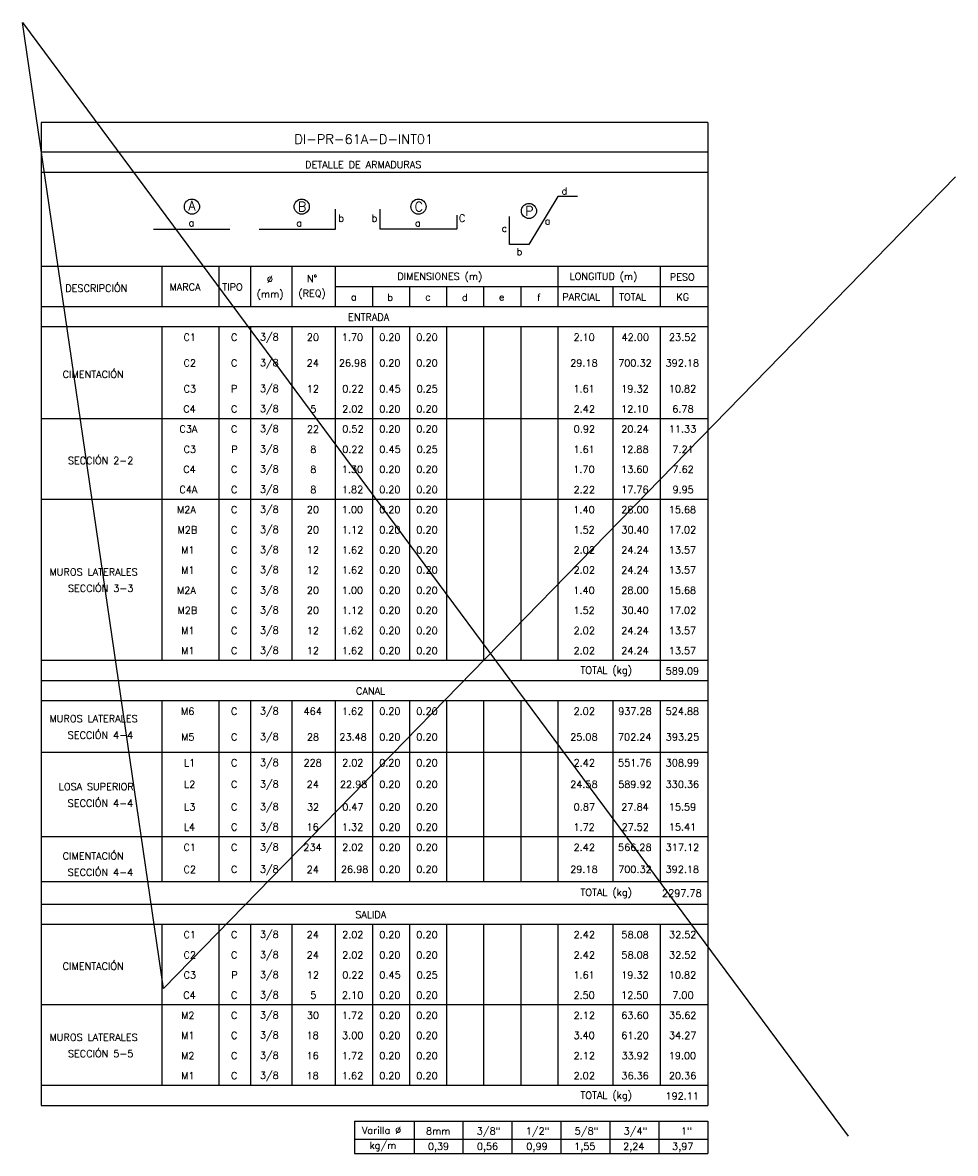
# Model space of a CAD drawing. Header units: metres. Extents: x -260 to 410, y 23 to 160.
# Tile 3 of 15: x -260 to -225, y 117 to 160. Entities that reach past the tile are written whole.
import ezdxf
from ezdxf.enums import TextEntityAlignment as Align

# ---------------------------------------------------------------- set-up
doc = ezdxf.new("R2010")
doc.units = ezdxf.units.M
for name, color, linetype in [('XREF-SE-CUADROS DE DESPIECE - HUAURA_PQT4$0$21', 3, 'Continuous'), ('XREF-SE-CUADROS DE DESPIECE - HUAURA_PQT4$0$21C', 3, 'Continuous'), ('XREF-SE-CUADROS DE DESPIECE - HUAURA_PQT4$0$23', 2, 'Continuous'), ('XREF-SE-CUADROS DE DESPIECE - HUAURA_PQT4$0$S-ANNO-TEXT', 7, 'Continuous'), ('XREF-SE-CUADROS DE DESPIECE - HUAURA_PQT4$0$S-LNWK-0006', 1, 'Continuous')]:
    doc.layers.add(name, color=color, linetype=linetype)
doc.styles.add('XREF-SE-CUADROS DE DESPIECE - HUAURA_PQT4$0$TEGEPSA 100', font='romans.shx')

# ---------------------------------------------------------------- blocks, each defined once
blk = doc.blocks.new('XREF-SE-CUADROS DE DESPIECE - HUAURA_PQT4$0$ARM')
at = {"layer": 'XREF-SE-CUADROS DE DESPIECE - HUAURA_PQT4$0$21C'}
for centre in [(4.163, -1.297), (8.339, -1.297), (12.78, -1.297), (16.983, -1.462)]:
    blk.add_circle(centre, 0.288, dxfattribs=at)
at = {"layer": 'XREF-SE-CUADROS DE DESPIECE - HUAURA_PQT4$0$S-LNWK-0006'}
blk.add_line((2.697, -2.15), (5.606, -2.15), dxfattribs=at)
at = {"layer": 'XREF-SE-CUADROS DE DESPIECE - HUAURA_PQT4$0$S-LNWK-0006', "flags": 128}
blk.add_lwpolyline([(18.832, -0.906), (18.079, -0.906), (16.973, -2.743), (16.237, -2.744), (16.237, -1.676)], dxfattribs=at)
at = {"layer": 'XREF-SE-CUADROS DE DESPIECE - HUAURA_PQT4$0$S-LNWK-0006'}
blk.add_lwpolyline([(6.719, -2.15), (9.628, -2.15), (9.628, -1.399)], dxfattribs=at)
blk.add_lwpolyline([(14.238, -1.626), (14.238, -2.136, -0.414214), (14.225, -2.15), (11.329, -2.15), (11.329, -1.399)], format="xyb", dxfattribs=at)
at = {"layer": 'XREF-SE-CUADROS DE DESPIECE - HUAURA_PQT4$0$S-ANNO-TEXT', "style": 'XREF-SE-CUADROS DE DESPIECE - HUAURA_PQT4$0$TEGEPSA 100'}
for s, p in [('d', (18.44, -0.838)), ('b', (9.95, -1.871)), ('b', (11.214, -1.871)), ('C', (14.56, -1.871)), ('c', (16.154, -2.26)), ('b', (16.73, -3.145))]:
    blk.add_text(s, height=0.27, dxfattribs=at).set_placement(p, align=Align.RIGHT)
for s, height, p in [('A', 0.362, (4.164, -1.443)), ('B', 0.362, (8.353, -1.479)), ('C', 0.362, (12.794, -1.479)), ('P', 0.362, (16.997, -1.644)), ('a', 0.27, (4.146, -2.047)), ('a', 0.27, (8.246, -2.05)), ('a', 0.27, (12.758, -2.05)), ('a', 0.27, (17.694, -1.974))]:
    blk.add_text(s, height=height, dxfattribs=at).set_placement(p, align=Align.CENTER)
blk = doc.blocks.new('XREF-SE-CUADROS DE DESPIECE - HUAURA_PQT4')
blk.add_line((-238.005, 140.925), (-238.005, 135.562))
blk.add_lwpolyline([(-224.97, 153.943), (-255.091, 123.071), (-260.451, 159.811), (-229.055, 117.458)])
at = {"layer": 'XREF-SE-CUADROS DE DESPIECE - HUAURA_PQT4$0$21'}
for p, q in [((-255.157, 150.544), (-255.157, 149.013)), ((-252.99, 150.544), (-252.99, 149.013)), ((-251.778, 150.544), (-251.778, 149.013)), ((-250.208, 150.544), (-250.208, 149.013)), ((-248.558, 150.544), (-248.558, 149.013)), ((-240.091, 150.544), (-240.091, 149.013)), ((-236.196, 150.544), (-236.196, 149.013)), ((-248.558, 149.775), (-234.387, 149.775)), ((-247.147, 149.775), (-247.147, 149.013)), ((-245.736, 149.775), (-245.736, 149.013)), ((-244.325, 149.775), (-244.325, 149.013)), ((-242.914, 149.775), (-242.914, 149.013)), ((-241.502, 149.775), (-241.502, 149.013)), ((-238.005, 149.775), (-238.005, 149.013)), ((-259.747, 149.013), (-234.387, 149.013)), ((-259.747, 148.251), (-234.387, 148.251)), ((-255.157, 148.251), (-255.157, 135.562)), ((-252.99, 148.251), (-252.99, 135.562)), ((-251.778, 148.251), (-251.778, 135.562)), ((-250.208, 148.251), (-250.208, 135.562)), ((-248.558, 148.251), (-248.558, 135.562)), ((-247.147, 148.251), (-247.147, 135.562)), ((-245.736, 148.251), (-245.736, 135.562)), ((-244.325, 148.251), (-244.325, 135.562)), ((-242.914, 148.251), (-242.914, 135.562)), ((-241.502, 148.251), (-241.502, 135.562)), ((-240.091, 148.251), (-240.091, 135.562)), ((-238.005, 148.251), (-238.005, 140.925)), ((-236.196, 148.251), (-236.196, 134.788)), ((-259.747, 144.756), (-234.387, 144.756)), ((-259.747, 141.691), (-234.387, 141.691)), ((-259.747, 135.562), (-234.387, 135.562)), ((-259.747, 134.788), (-234.387, 134.788)), ((-259.747, 134.026), (-234.387, 134.026)), ((-255.157, 134.026), (-255.157, 127.145)), ((-252.99, 134.026), (-252.99, 127.145)), ((-251.778, 134.026), (-251.778, 127.145)), ((-250.208, 134.026), (-250.208, 127.145)), ((-248.558, 134.026), (-248.558, 127.145)), ((-247.147, 134.026), (-247.147, 127.145)), ((-245.736, 134.026), (-245.736, 127.145)), ((-244.325, 134.026), (-244.325, 127.145)), ((-242.914, 134.026), (-242.914, 127.145)), ((-241.502, 134.026), (-241.502, 127.145)), ((-240.091, 134.026), (-240.091, 127.145)), ((-238.005, 134.026), (-238.005, 127.145)), ((-236.196, 134.026), (-236.196, 127.145)), ((-259.747, 132.063), (-234.387, 132.063)), ((-259.747, 128.851), (-234.387, 128.851)), ((-259.747, 127.145), (-234.387, 127.145)), ((-259.747, 126.286), (-234.387, 126.286)), ((-259.747, 125.524), (-234.387, 125.524)), ((-255.157, 125.524), (-255.157, 119.395)), ((-252.99, 125.524), (-252.99, 119.395)), ((-251.778, 125.524), (-251.778, 119.395)), ((-250.208, 125.524), (-250.208, 119.395)), ((-248.558, 125.524), (-248.558, 119.395)), ((-247.147, 125.524), (-247.147, 119.395)), ((-245.736, 125.524), (-245.736, 119.395)), ((-244.325, 125.524), (-244.325, 119.395)), ((-242.914, 125.524), (-242.914, 119.395)), ((-241.502, 125.524), (-241.502, 119.395)), ((-240.091, 125.524), (-240.091, 119.395)), ((-238.005, 125.524), (-238.005, 119.395)), ((-236.196, 125.524), (-236.196, 119.395)), ((-259.747, 122.459), (-234.387, 122.459)), ((-259.747, 119.395), (-234.387, 119.395)), ((-245.563, 118.029), (-245.563, 116.801)), ((-243.701, 118.029), (-243.701, 116.801)), ((-241.838, 118.029), (-241.838, 116.801)), ((-239.975, 118.029), (-239.975, 116.801)), ((-238.113, 118.029), (-238.113, 116.801)), ((-236.25, 118.029), (-236.25, 116.801)), ((-247.829, 117.341), (-234.387, 117.341))]:
    blk.add_line(p, q, dxfattribs=at)
at = {"layer": 'XREF-SE-CUADROS DE DESPIECE - HUAURA_PQT4$0$23'}
for p, q in [((-259.747, 156.015), (-259.747, 118.62)), ((-234.387, 156.015), (-234.387, 118.62)), ((-259.747, 150.544), (-234.387, 150.544)), ((-259.747, 118.62), (-234.387, 118.62)), ((-247.829, 118.029), (-247.829, 116.801)), ((-247.829, 118.029), (-234.387, 118.029)), ((-247.829, 118.029), (-247.829, 116.801)), ((-234.387, 118.029), (-234.387, 116.801)), ((-247.829, 116.801), (-234.387, 116.801))]:
    blk.add_line(p, q, dxfattribs=at)
for points in [[(-234.387, 156.015), (-259.747, 156.015)], [(-234.387, 154.878), (-259.747, 154.878)], [(-234.387, 154.109), (-259.747, 154.109)]]:
    blk.add_lwpolyline(points, dxfattribs=at)
blk.add_blockref('XREF-SE-CUADROS DE DESPIECE - HUAURA_PQT4$0$ARM', (-258.174, 154.109))
at = {"style": 'XREF-SE-CUADROS DE DESPIECE - HUAURA_PQT4$0$TEGEPSA 100'}
for s, p in [('Ø', (-251.159, 149.914)), ('N°', (-249.638, 149.941)), ('DIMENSIONES (m)', (-246.196, 150.028)), ('LONGITUD (m)', (-239.647, 150.028)), ('PESO', (-235.833, 150.001)), ('DESCRIPCIÓN', (-258.829, 149.574)), ('MARCA', (-254.864, 149.62)), ('TIPO', (-252.854, 149.62)), ('(REQ)', (-249.961, 149.382)), ('(mm)', (-251.545, 149.355)), ('a', (-247.965, 149.237)), ('b', (-246.58, 149.226)), ('c', (-245.139, 149.237)), ('d', (-243.744, 149.226)), ('e', (-242.332, 149.237)), ('f', (-240.88, 149.223)), ('PARCIAL', (-239.924, 149.236)), ('TOTAL', (-237.76, 149.236)), ('KG', (-235.583, 149.236)), ('C1', (-254.332, 147.71)), ('C', (-252.523, 147.71)), (' 3/8', (-251.613, 147.723)), ('20', (-249.642, 147.71)), ('1.70', (-248.309, 147.71)), ('0.20', (-246.886, 147.71)), ('0.20', (-245.474, 147.71)), ('2.10', (-239.497, 147.71)), ('42.00', (-237.668, 147.71)), ('23.52', (-235.863, 147.71)), ('C2', (-254.332, 146.728)), ('C', (-252.523, 146.728)), (' 3/8', (-251.613, 146.741)), ('24', (-249.644, 146.727)), ('26.98', (-248.421, 146.728)), ('0.20', (-246.886, 146.728)), ('0.20', (-245.474, 146.728)), ('29.18', (-239.622, 146.728)), ('700.32', (-237.796, 146.728)), ('392.18', (-235.992, 146.728)), ('CIMENTACIÓN', (-258.928, 146.299)), ('C3', (-254.331, 145.747)), ('P', (-252.523, 145.747)), (' 3/8', (-251.613, 145.76)), ('12', (-249.644, 145.745)), ('0.22', (-248.291, 145.747)), ('0.45', (-246.88, 145.747)), ('0.25', (-245.468, 145.747)), ('1.61', (-239.5, 145.747)), ('19.32', (-237.678, 145.747)), ('10.82', (-235.87, 145.747)), ('C4', (-254.339, 144.981)), ('C', (-252.523, 144.981)), (' 3/8', (-251.613, 144.994)), ('5', (-249.508, 144.982)), ('2.02', (-248.297, 144.981)), ('0.20', (-246.886, 144.981)), ('0.20', (-245.474, 144.981)), ('2.42', (-239.492, 144.98)), ('12.10', (-237.684, 144.981)), ('6.78', (-235.739, 144.981)), (' 3/8', (-251.613, 144.227)), ('C3A', (-254.486, 144.215)), ('C', (-252.523, 144.215)), ('22', (-249.637, 144.212)), ('0.52', (-248.291, 144.215)), ('0.20', (-246.886, 144.215)), ('0.20', (-245.474, 144.215)), ('0.92', (-239.487, 144.215)), ('20.24', (-237.678, 144.215)), ('11.33', (-235.869, 144.215)), ('C3', (-254.331, 143.448)), ('P', (-252.509, 143.448)), (' 3/8', (-251.613, 143.461)), ('8', (-249.51, 143.448)), ('0.22', (-248.291, 143.448)), ('0.45', (-246.88, 143.448)), ('0.25', (-245.468, 143.448)), ('1.61', (-239.5, 143.449)), ('12.88', (-237.682, 143.448)), ('7.21', (-235.734, 143.447)), ('SECCIÓN 2-2', (-258.729, 143.019)), ('C4', (-254.339, 142.682)), ('C', (-252.523, 142.682)), (' 3/8', (-251.613, 142.695)), ('8', (-249.51, 142.682)), ('1.30', (-248.309, 142.682)), ('0.20', (-246.886, 142.682)), ('0.20', (-245.474, 142.682)), ('1.70', (-239.504, 142.682)), ('13.60', (-237.684, 142.682)), ('7.62', (-235.734, 142.682)), ('C4A', (-254.486, 141.916)), ('C', (-252.523, 141.916)), (' 3/8', (-251.613, 141.929)), ('8', (-249.51, 141.916)), ('1.82', (-248.304, 141.916)), ('0.20', (-246.886, 141.916)), ('0.20', (-245.474, 141.916)), ('2.22', (-239.492, 141.915)), ('17.76', (-237.683, 141.916)), ('9.95', (-235.731, 141.916)), ('M2A', (-254.576, 141.148)), ('C', (-252.523, 141.15)), (' 3/8', (-251.613, 141.163)), ('20', (-249.642, 141.15)), ('1.00', (-248.309, 141.15)), ('0.20', (-246.886, 141.15)), ('0.20', (-245.474, 141.15)), ('1.40', (-239.504, 141.15)), ('28.00', (-237.676, 141.15)), ('15.68', (-235.874, 141.15)), ('M2B', (-254.561, 140.382)), ('C', (-252.523, 140.384)), (' 3/8', (-251.613, 140.397)), ('20', (-249.642, 140.384)), ('1.12', (-248.304, 140.383)), ('0.20', (-246.886, 140.384)), ('0.20', (-245.474, 140.384)), ('1.52', (-239.499, 140.384)), ('30.40', (-237.675, 140.384)), ('17.02', (-235.87, 140.384)), ('M1', (-254.422, 139.617)), ('C', (-252.523, 139.618)), (' 3/8', (-251.613, 139.631)), ('12', (-249.644, 139.615)), ('1.62', (-248.304, 139.618)), ('0.20', (-246.886, 139.618)), ('0.20', (-245.474, 139.618)), ('2.02', (-239.492, 139.618)), ('24.24', (-237.678, 139.616)), ('13.57', (-235.872, 139.618)), ('MUROS LATERALES', (-259.43, 138.781)), ('M1', (-254.422, 138.851)), ('C', (-252.523, 138.852)), (' 3/8', (-251.613, 138.864)), ('12', (-249.644, 138.849)), ('1.62', (-248.304, 138.852)), ('0.20', (-246.886, 138.852)), ('0.20', (-245.474, 138.852)), ('2.02', (-239.492, 138.852)), ('24.24', (-237.678, 138.85)), ('13.57', (-235.872, 138.852)), ('SECCIÓN 3-3', (-258.727, 138.156)), ('M2A', (-254.576, 138.084)), ('C', (-252.523, 138.085)), (' 3/8', (-251.613, 138.098)), ('20', (-249.642, 138.085)), ('1.00', (-248.309, 138.085)), ('0.20', (-246.886, 138.085)), ('0.20', (-245.474, 138.085)), ('1.40', (-239.504, 138.085)), ('28.00', (-237.676, 138.085)), ('15.68', (-235.874, 138.085)), ('M2B', (-254.561, 137.318)), ('C', (-252.523, 137.319)), (' 3/8', (-251.613, 137.332)), ('20', (-249.642, 137.319)), ('1.12', (-248.304, 137.318)), ('0.20', (-246.886, 137.319)), ('0.20', (-245.474, 137.319)), ('1.52', (-239.499, 137.319)), ('30.40', (-237.675, 137.319)), ('17.02', (-235.87, 137.319)), ('M1', (-254.422, 136.553)), ('C', (-252.523, 136.553)), (' 3/8', (-251.613, 136.566)), ('12', (-249.644, 136.551)), ('1.62', (-248.304, 136.553)), ('0.20', (-246.886, 136.553)), ('0.20', (-245.474, 136.553)), ('2.02', (-239.492, 136.553)), ('24.24', (-237.678, 136.552)), ('13.57', (-235.872, 136.553)), ('M1', (-254.422, 135.787)), ('C', (-252.523, 135.787)), (' 3/8', (-251.613, 135.8)), ('12', (-249.644, 135.785)), ('1.62', (-248.304, 135.787)), ('0.20', (-246.886, 135.787)), ('0.20', (-245.474, 135.787)), ('2.02', (-239.492, 135.787)), ('24.24', (-237.678, 135.786)), ('13.57', (-235.872, 135.787)), ('M6', (-254.426, 133.485)), ('C', (-252.523, 133.485)), (' 3/8', (-251.613, 133.498)), ('464', (-249.762, 133.485)), ('1.62', (-248.304, 133.485)), ('0.20', (-246.886, 133.485)), ('0.20', (-245.474, 133.485)), ('2.02', (-239.492, 133.485)), ('937.28', (-237.798, 133.485)), ('524.88', (-235.992, 133.485)), ('MUROS LATERALES', (-259.43, 133.199)), ('SECCIÓN 4-4', (-258.735, 132.574)), ('M5', (-254.421, 132.505)), ('C', (-252.523, 132.503)), (' 3/8', (-251.613, 132.516)), ('28', (-249.64, 132.503)), ('23.48', (-248.4, 132.503)), ('0.20', (-246.886, 132.503)), ('0.20', (-245.474, 132.503)), ('25.08', (-239.622, 132.503)), ('702.24', (-237.803, 132.503)), ('393.25', (-235.987, 132.503)), ('L1', (-254.313, 131.521)), ('C', (-252.523, 131.522)), (' 3/8', (-251.613, 131.535)), ('228', (-249.767, 131.522)), ('2.02', (-248.297, 131.522)), ('0.20', (-246.886, 131.522)), ('0.20', (-245.474, 131.522)), ('2.42', (-239.492, 131.521)), ('551.76', (-237.801, 131.522)), ('308.99', (-235.989, 131.522)), ('LOSA SUPERIOR', (-259.079, 130.611)), ('L2', (-254.313, 130.699)), ('C', (-252.523, 130.702)), (' 3/8', (-251.613, 130.715)), ('24', (-249.644, 130.7)), ('22.98', (-248.38, 130.702)), ('0.20', (-246.886, 130.702)), ('0.20', (-245.474, 130.702)), ('24.58', (-239.622, 130.702)), ('589.92', (-237.796, 130.702)), ('330.36', (-235.992, 130.702)), ('SECCIÓN 4-4', (-258.735, 129.986)), ('L3', (-254.312, 129.842)), ('C', (-252.523, 129.842)), (' 3/8', (-251.613, 129.855)), ('32', (-249.635, 129.842)), ('0.47', (-248.294, 129.842)), ('0.20', (-246.886, 129.842)), ('0.20', (-245.474, 129.842)), ('0.87', (-239.489, 129.842)), ('27.84', (-237.678, 129.842)), ('15.59', (-235.871, 129.842)), ('L4', (-254.319, 129.076)), ('C', (-252.523, 129.076)), (' 3/8', (-251.613, 129.088)), ('16', (-249.648, 129.076)), ('1.32', (-248.304, 129.076)), ('0.20', (-246.886, 129.076)), ('0.20', (-245.474, 129.076)), ('1.72', (-239.499, 129.074)), ('27.52', (-237.671, 129.076)), ('15.41', (-235.87, 129.077)), (' 3/8', (-251.613, 128.322)), ('CIMENTACIÓN', (-258.928, 127.978)), ('C1', (-254.332, 128.309)), ('C', (-252.523, 128.309)), ('234', (-249.77, 128.309)), ('2.02', (-248.297, 128.309)), ('0.20', (-246.886, 128.309)), ('0.20', (-245.474, 128.309)), ('2.42', (-239.492, 128.308)), ('566.28', (-237.8, 128.309)), ('317.12', (-235.988, 128.309)), ('C2', (-254.332, 127.465)), ('C', (-252.523, 127.466)), (' 3/8', (-251.613, 127.478)), ('24', (-249.644, 127.464)), ('26.98', (-248.343, 127.466)), ('0.20', (-246.886, 127.466)), ('0.20', (-245.474, 127.466)), ('29.18', (-239.622, 127.466)), ('700.32', (-237.796, 127.466)), ('392.18', (-235.992, 127.466)), ('SECCIÓN 4-4', (-258.735, 127.353)), ('C1', (-254.332, 124.983)), ('C', (-252.523, 124.983)), (' 3/8', (-251.613, 124.995)), ('24', (-249.644, 124.981)), ('2.02', (-248.297, 124.983)), ('0.20', (-246.886, 124.983)), ('0.20', (-245.474, 124.983)), ('2.42', (-239.492, 124.981)), ('58.08', (-237.673, 124.983)), ('32.52', (-235.861, 124.983)), ('C2', (-254.332, 124.216)), ('C', (-252.523, 124.216)), (' 3/8', (-251.613, 124.229)), ('24', (-249.644, 124.215)), ('2.02', (-248.297, 124.216)), ('0.20', (-246.886, 124.216)), ('0.20', (-245.474, 124.216)), ('2.42', (-239.492, 124.215)), ('58.08', (-237.673, 124.216)), ('32.52', (-235.861, 124.216)), ('CIMENTACIÓN', (-258.928, 123.787)), ('C3', (-254.331, 123.45)), ('P', (-252.509, 123.45)), (' 3/8', (-251.613, 123.463)), ('12', (-249.644, 123.448)), ('0.22', (-248.291, 123.45)), ('0.45', (-246.88, 123.45)), ('0.25', (-245.468, 123.45)), ('1.61', (-239.5, 123.45)), ('19.32', (-237.678, 123.45)), ('10.82', (-235.87, 123.45)), ('C4', (-254.339, 122.684)), ('C', (-252.523, 122.684)), (' 3/8', (-251.613, 122.697)), ('5', (-249.508, 122.686)), ('2.10', (-248.302, 122.684)), ('0.20', (-246.886, 122.684)), ('0.20', (-245.474, 122.684)), ('2.50', (-239.497, 122.684)), ('12.50', (-237.684, 122.684)), ('7.00', (-235.739, 122.684)), ('M2', (-254.422, 121.916)), ('C', (-252.523, 121.918)), (' 3/8', (-251.613, 121.931)), ('30', (-249.641, 121.918)), ('1.72', (-248.304, 121.917)), ('0.20', (-246.886, 121.918)), ('0.20', (-245.474, 121.918)), ('2.12', (-239.492, 121.917)), ('63.60', (-237.676, 121.918)), ('35.62', (-235.861, 121.918)), ('MUROS LATERALES', (-259.43, 121.081)), ('M1', (-254.422, 121.151)), ('C', (-252.523, 121.152)), (' 3/8', (-251.613, 121.165)), ('18', (-249.648, 121.152)), ('3.00', (-248.301, 121.152)), ('0.20', (-246.886, 121.152)), ('0.20', (-245.474, 121.152)), ('3.40', (-239.496, 121.152)), ('61.20', (-237.676, 121.152)), ('34.27', (-235.864, 121.152)), ('SECCIÓN 5-5', (-258.728, 120.456)), ('M2', (-254.422, 120.384)), ('C', (-252.523, 120.386)), (' 3/8', (-251.613, 120.398)), ('16', (-249.648, 120.386)), ('1.72', (-248.304, 120.384)), ('0.20', (-246.886, 120.386)), ('0.20', (-245.474, 120.386)), ('2.12', (-239.492, 120.384)), ('33.92', (-237.67, 120.386)), ('19.00', (-235.875, 120.386)), ('M1', (-254.422, 119.619)), ('C', (-252.523, 119.619)), (' 3/8', (-251.613, 119.632)), ('18', (-249.648, 119.619)), ('1.62', (-248.304, 119.619)), ('0.20', (-246.886, 119.619)), ('0.20', (-245.474, 119.619)), ('2.02', (-239.492, 119.619)), ('36.36', (-237.674, 119.619)), ('20.36', (-235.867, 119.619))]:
    blk.add_text(s, height=0.27, dxfattribs=at).set_placement(p)
at = {"layer": 'XREF-SE-CUADROS DE DESPIECE - HUAURA_PQT4$0$23', "style": 'XREF-SE-CUADROS DE DESPIECE - HUAURA_PQT4$0$TEGEPSA 100'}
for s, p in [('ENTRADA', (-248.07, 148.474)), ('TOTAL (kg)', (-239.229, 135.046)), ('589.09', (-235.989, 135.017)), ('CANAL', (-247.767, 134.249)), ('TOTAL (kg)', (-239.229, 126.594)), ('2297.78', (-236.128, 126.564)), ('SALIDA', (-247.799, 125.747)), ('TOTAL (kg)', (-239.229, 118.879)), ('192.11', (-235.997, 118.849))]:
    blk.add_text(s, height=0.27, dxfattribs=at).set_placement(p)
at = {"layer": 'XREF-SE-CUADROS DE DESPIECE - HUAURA_PQT4$0$S-ANNO-TEXT', "color": 4, "style": 'XREF-SE-CUADROS DE DESPIECE - HUAURA_PQT4$0$TEGEPSA 100'}
blk.add_text('DI-PR-61A-D-INT01', height=0.36233, dxfattribs=at).set_placement((-250.116, 155.198))
at = {"layer": 'XREF-SE-CUADROS DE DESPIECE - HUAURA_PQT4$0$S-ANNO-TEXT', "style": 'XREF-SE-CUADROS DE DESPIECE - HUAURA_PQT4$0$TEGEPSA 100'}
for s, height, p in [('DETALLE DE ARMADURAS', 0.27006, (-249.705, 154.269)), ('Varilla %%C', 0.27, (-247.544, 117.546)), ('8mm', 0.27, (-245.104, 117.521)), ('3/8"', 0.27, (-243.176, 117.521)), ('1/2"', 0.27, (-241.313, 117.521)), ('5/8"', 0.27, (-239.45, 117.521)), ('3/4"', 0.27, (-237.588, 117.521)), ('1"', 0.27, (-235.409, 117.521)), ('kg/m', 0.27, (-247.257, 116.976)), ('0,39', 0.27, (-245.037, 116.931)), ('0,56', 0.27, (-243.174, 116.931)), ('0,99', 0.27, (-241.289, 116.931)), ('1,55', 0.27, (-239.472, 116.931)), ('2,24', 0.27, (-237.609, 116.931)), ('3,97', 0.27, (-235.746, 116.931))]:
    blk.add_text(s, height=height, dxfattribs=at).set_placement(p)

msp = doc.modelspace()

# ---------------------------------------------------------------- block references
msp.add_blockref('XREF-SE-CUADROS DE DESPIECE - HUAURA_PQT4', (0, 0))

doc.saveas('drawing.dxf')
